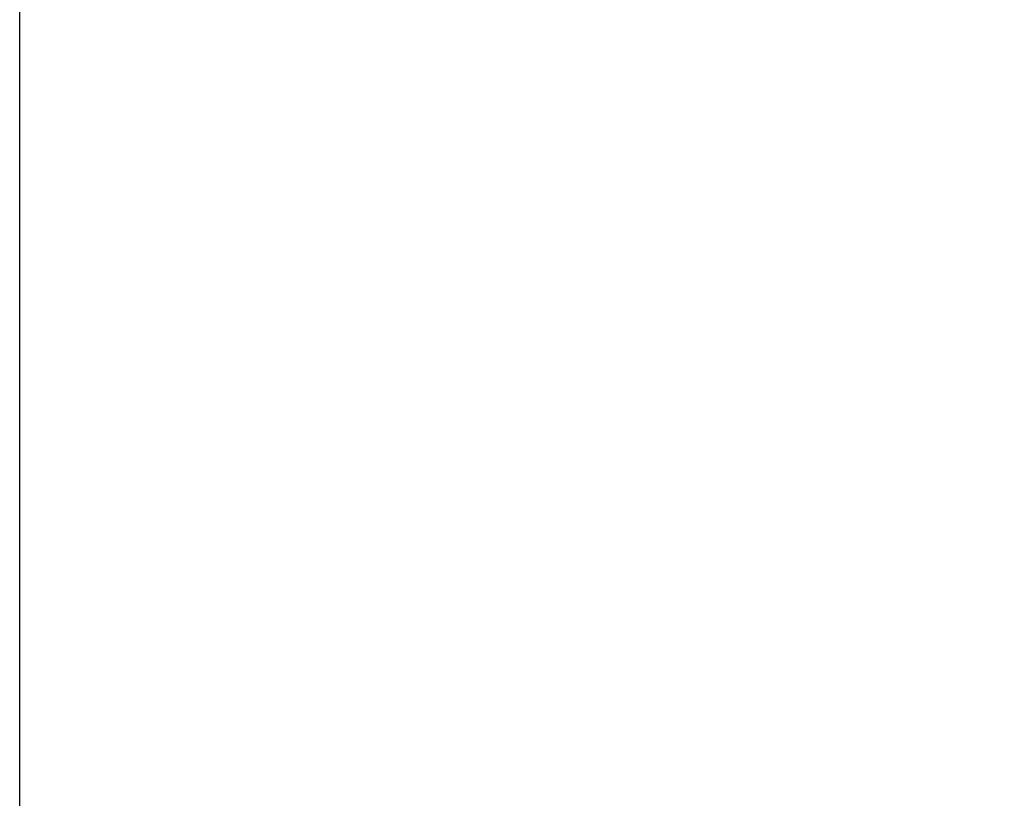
# Model space of a CAD drawing. Header units: millimetres. Extents: x 2183 to 18395, y 1142 to 15955.
# Tile 3 of 46: x 3292 to 4092, y 4480 to 5113. Entities that reach past the tile are written whole.
import ezdxf

# ---------------------------------------------------------------- set-up
doc = ezdxf.new("R2010")
doc.units = ezdxf.units.MM
doc.header["$LTSCALE"] = 2
doc.layers.add('COMPONENT_GEOMETRY', color=7, linetype='Continuous')
doc.styles.add('SLDTEXTSTYLE0', font='TXT', dxfattribs={"width": 0.75})
doc.dimstyles.new('SLDDIMSTYLE0', dxfattribs={"dimtxt": 100, "dimasz": 6.604, "dimexe": 0, "dimexo": 0.0625, "dimgap": 25, "dimtad": 0, "dimtih": 1, "dimtoh": 1, "dimdec": 0, "dimrnd": 1e-09, "dimzin": 12, "dimdsep": 46, "dimtxsty": 'SLDTEXTSTYLE0', "dimsah": 1, "dimcen": 0.09, "dimadec": 0, "dimazin": 3, "dimtfac": 1, "dimtdec": 0, "dimtofl": 0, "dimtmove": 0, "dimatfit": 3, "dimfxl": 1, "dimfrac": 2, "dimtolj": 1, "dimtzin": 12, "dimarcsym": 0})

# ---------------------------------------------------------------- blocks, each defined once
blk = doc.blocks.new('_D')
at = {"layer": 'COMPONENT_GEOMETRY', "color": 7}
for p, q in [((10064.61, 5970.28), (10344.21, 5970.28)), ((10337.86, 5970.28), (10337.86, 3891.62)), ((10137.8, 3871.3), (10107.33, 3871.3)), ((10107.33, 3871.3), (10107.33, 3712.55)), ((10537.93, 3871.3), (10568.4, 3871.3)), ((10568.4, 3871.3), (10568.4, 3712.55)), ((10107.33, 3712.55), (10137.8, 3712.55)), ((10568.4, 3712.55), (10537.93, 3712.55)), ((10337.86, 1484.27), (10337.86, 3562.94)), ((3457.91, 1484.27), (10344.21, 1484.27))]:
    blk.add_line(p, q, dxfattribs=at)
for points in [[(10337.86, 5970.28), (10336.85, 5963.68), (10338.88, 5963.68)], [(10337.86, 1484.27), (10338.88, 1490.88), (10336.85, 1490.88)]]:
    blk.add_solid(points, dxfattribs=at)
at = {"layer": 'COMPONENT_GEOMETRY', "color": 7, "char_height": 100, "attachment_point": 1, "style": 'SLDTEXTSTYLE0'}
for s, insert in [('7\'4.31"', (10137.8, 3841.46)), ('2243', (10190.09, 3691.84))]:
    blk.add_mtext(s, dxfattribs=dict(at, insert=insert))

msp = doc.modelspace()

# ---------------------------------------------------------------- linework, layer by layer
at = {"color": 7, "linetype": 'Continuous', "lineweight": 25}
msp.add_line((3292.33, 1555.27), (3292.33, 5775.06), dxfattribs=at)

# ---------------------------------------------------------------- dimensions: what is measured, and where the dimension line sits
at = {"layer": 'COMPONENT_GEOMETRY', "color": 7}
dim = msp.add_linear_dim(base=(10337.86, 1484.27), p1=(10062.07, 5970.28), p2=(3455.37, 1484.27), angle=90, dimstyle='SLDDIMSTYLE0', dxfattribs=at)
dim.commit()
dim.dimension.update_dxf_attribs({"geometry": '_D', "text_midpoint": (10337.86, 3727.28), "dimtype": 160})

doc.saveas('drawing.dxf')
